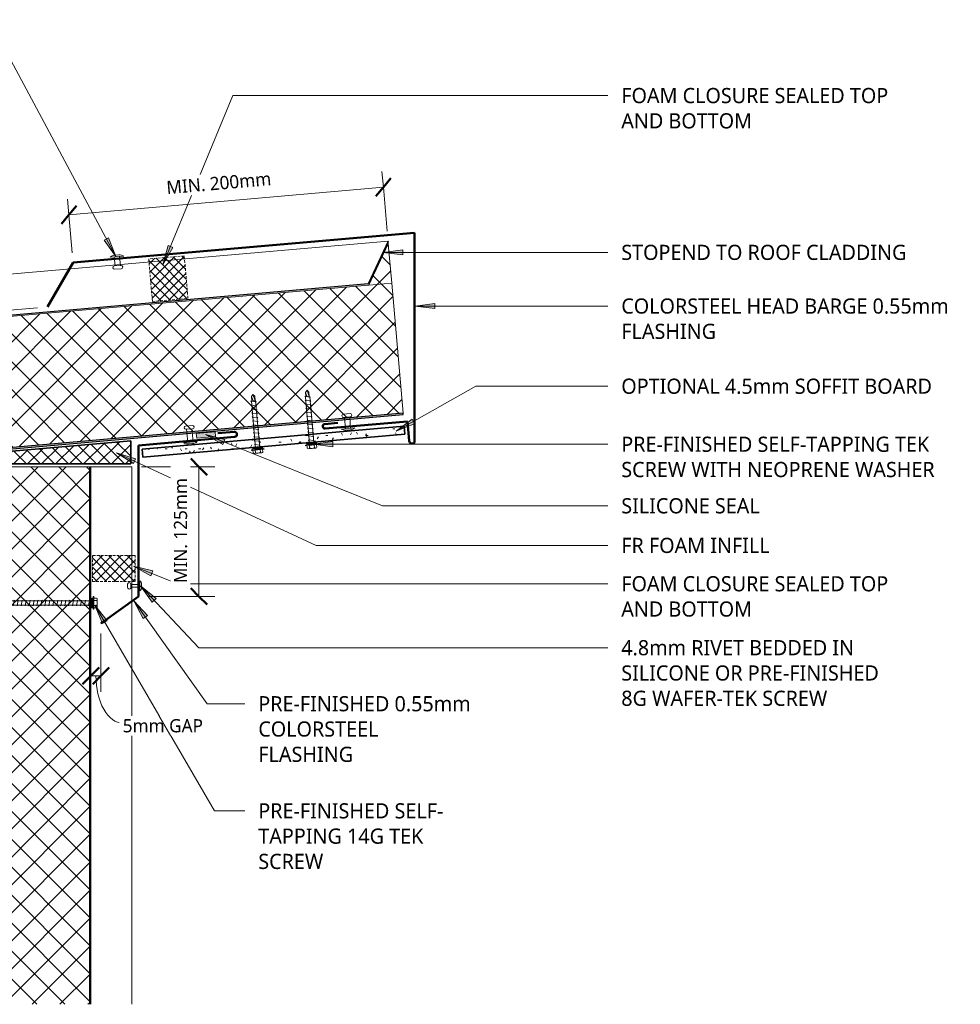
# Model space of a CAD drawing. Header units: millimetres. Extents: x -427 to 999, y -86 to 667.
# Tile 2 of 2: x 286 to 999, y -86 to 661. Entities that reach past the tile are written whole.
import ezdxf

# ---------------------------------------------------------------- set-up
doc = ezdxf.new("R2010")
doc.units = ezdxf.units.MM
doc.linetypes.add('Dash Short', pattern=[3, 2, -1])
for name, color, linetype, lineweight in [('A-ANNO-DIMS', 211, 'Continuous', 9), ('A-ANNO-DIMS-5', 211, 'Continuous', 9), ('A-DETL', 90, 'Continuous', 13), ('A-DETL-GENF', 92, 'Continuous', 13), ('G-ANNO-TEXT', 231, 'Continuous', 9)]:
    doc.layers.add(name, color=color, linetype=linetype, lineweight=lineweight)
doc.styles.add('Yu Gothic', font='Yu Gothic.ttf', dxfattribs={"height": 11.5})
doc.styles.add('Yu Gothic_1', font='Yu Gothic.ttf', dxfattribs={"height": 10})
doc.dimstyles.new('Diagonal', dxfattribs={"dimscale": 304.8, "dimtxt": 11.609035, "dimasz": 0.04101, "dimexe": 0.03937, "dimexo": 0.024606, "dimgap": 0.024606, "dimtad": 1, "dimdec": 0, "dimzin": 0, "dimdsep": 46, "dimtxsty": 'Yu Gothic_1', "dimblk1": 'OBLIQUE', "dimblk2": 'OBLIQUE', "dimsah": 1, "dimcen": 0.09, "dimazin": 0, "dimtfac": 1, "dimtdec": 4, "dimtix": 1, "dimtmove": 1, "dimatfit": 3, "dimfxl": 1, "dimtvp": 1, "dimtfill": 1, "dimtolj": 1, "dimtzin": 0, "dimarcsym": 2})
doc.dimstyles.new('Diagonal_1', dxfattribs={"dimscale": 304.8, "dimtxt": 11.609035, "dimasz": 0.04101, "dimexe": 0.03937, "dimexo": 0.024606, "dimgap": 0.024606, "dimtad": 1, "dimdec": 0, "dimzin": 0, "dimdsep": 46, "dimtxsty": 'Yu Gothic_1', "dimblk1": 'OBLIQUE', "dimblk2": 'OBLIQUE', "dimsah": 1, "dimcen": 0.09, "dimazin": 0, "dimtfac": 1, "dimtdec": 4, "dimtix": 1, "dimtmove": 2, "dimatfit": 3, "dimfxl": 1, "dimtvp": 1, "dimtfill": 1, "dimtolj": 1, "dimtzin": 0, "dimarcsym": 2})
doc.dimstyles.new('Diagonal_2', dxfattribs={"dimscale": 304.8, "dimtxt": 11.609035, "dimasz": 0.04101, "dimexe": 0.03937, "dimexo": 0.024606, "dimgap": 0.024606, "dimtad": 1, "dimdec": 0, "dimzin": 0, "dimdsep": 46, "dimtxsty": 'Yu Gothic_1', "dimblk1": 'OBLIQUE', "dimblk2": 'OBLIQUE', "dimsah": 1, "dimcen": 0.09, "dimazin": 0, "dimtfac": 1, "dimtdec": 4, "dimtix": 1, "dimtmove": 0, "dimatfit": 3, "dimfxl": 1, "dimtvp": 1, "dimtfill": 1, "dimtolj": 1, "dimtzin": 0, "dimarcsym": 2})
pattern_1 = [(220, (606.233, 441.677), (9.6418, -11.49067), []), (310, (606.233, 441.677), (11.49067, 9.6418), [])]

# ---------------------------------------------------------------- blocks, each defined once
blk = doc.blocks.new('Foam Closure - Foam Closure-4712919-01 SAW TOOTH SOFFIT DETAIL1')
at = {"layer": 'A-DETL-GENF'}
h = blk.add_hatch(dxfattribs=at)
h.set_pattern_fill('FP_1', color=256, style=0, pattern_type=2)
h.set_pattern_definition([(315, (-234.801, 373.601), (3.535534, 3.535534), []), (45, (-234.801, 373.601), (-3.535534, 3.535534), [])])
h.paths.add_polyline_path([(0, 0), (19.58, 0), (19.58, 32.46), (0, 32.46)])
at = {"layer": 'A-DETL-GENF', "linetype": 'Dash Short'}
for p, q in [((19.58, 32.46), (0, 32.46)), ((0, 32.46), (0, 0)), ((19.58, 0), (19.58, 32.46)), ((0, 0), (19.58, 0))]:
    blk.add_line(p, q, dxfattribs=at)
blk = doc.blocks.new('Thermospan Insulated Panel2 - 75mm 4-4142598-01 SAW TOOTH SOFFIT DETAIL1')
at = {"layer": 'A-DETL-GENF'}
for points in [[(285.96, 106), (285.96, 105), (693.6, 105), (693.6, 106), (358.29, 106)], [(285.96, 31), (693.6, 31), (693.6, 32), (285.96, 32), (285.96, 31.4)]]:
    blk.add_hatch(color=256, dxfattribs=at).paths.add_polyline_path(points)
h = blk.add_hatch(dxfattribs=at)
h.set_pattern_fill('FP_2', color=256, style=0, pattern_type=2)
h.set_pattern_definition([(315, (371.919, 371.027), (10.6066, 10.6066), []), (45, (371.919, 371.027), (-10.6066, 10.6066), [])])
h.paths.add_polyline_path([(285.96, 105), (285.96, 32), (693.6, 32), (693.6, 105), (358.29, 105)])
at = {"layer": 'A-DETL-GENF', "lineweight": 25}
for p, q in [((645.34, 106), (285.96, 106)), ((285.96, 105), (693.6, 105)), ((693.6, 106), (653.27, 106)), ((285.96, 31), (693.6, 31))]:
    blk.add_line(p, q, dxfattribs=at)
at = {"layer": 'A-DETL-GENF'}
for p, q in [((693.6, 106), (693.6, 0)), ((285.96, 32), (693.6, 32)), ((285.96, 0), (693.6, 0))]:
    blk.add_line(p, q, dxfattribs=at)
blk = doc.blocks.new('Foam Closure - Foam Closure-4712294-01 SAW TOOTH SOFFIT DETAIL1')
at = {"layer": 'A-DETL-GENF'}
h = blk.add_hatch(dxfattribs=at)
h.set_pattern_fill('FP_3', color=256, style=0, pattern_type=2)
h.set_pattern_definition([(220, (451.283, 411.677), (3.21394, -3.830222), []), (310, (451.283, 411.677), (3.830222, 3.21394), [])])
h.paths.add_polyline_path([(27.1, 0), (0, 0), (0, -32.41), (27.1, -32.41), (27.1, -13.36)])
at = {"layer": 'A-DETL-GENF', "linetype": 'Dash Short'}
for p, q in [((0, 0), (0, -32.41)), ((27.1, 0), (0, 0)), ((27.1, -32.41), (27.1, 0)), ((0, -32.41), (27.1, -32.41))]:
    blk.add_line(p, q, dxfattribs=at)
blk = doc.blocks.new('Pop Rivets2 - Rivet-4018167-01 SAW TOOTH SOFFIT DETAIL1')
at = {"layer": 'A-DETL-GENF'}
for p, q in [((-2.53, 9.38), (2.53, 9.38)), ((2.53, 6.88), (-2.53, 6.88)), ((-2, 6.88), (-2, 0)), ((2, 6.88), (2, 0)), ((5.24, 0), (-5.24, 0)), ((-1.5, -1.16), (1.5, -1.16))]:
    blk.add_line(p, q, dxfattribs=at)
for centre, radius, start, end in [((-2.53, 8.13), 1.25, 90, 270), ((2.53, 8.13), 1.25, 270, 90), ((-1.5, 5.47), 6.62, 235.63634, 270), ((1.5, 5.47), 6.62, 270, 304.36366)]:
    blk.add_arc(centre, radius, start, end, dxfattribs=at)
blk = doc.blocks.new('Thermospan Insulated Panel3 - Thermospan Insulated Panel-4139802-01 SAW TOOTH SOFFIT DETAIL1')
at = {"layer": 'A-DETL-GENF'}
for points in [[(692.52, 132), (0, 132), (0, 131), (692.44, 131)], [(683.77, 32), (17.32, 32), (0, 2), (0, 0), (17.9, 31), (683.69, 31), (683.75, 31.66)]]:
    blk.add_hatch(color=256, dxfattribs=at).paths.add_polyline_path(points)
h = blk.add_hatch(dxfattribs=at)
h.set_pattern_fill('FP_5', color=256, style=0, pattern_type=2)
h.set_pattern_definition(pattern_1)
h.paths.add_polyline_path([(692.44, 131), (0, 131), (0, 32), (683.77, 32), (690.87, 113.09)])
h = blk.add_hatch(dxfattribs=at)
h.set_pattern_fill('FP_5', color=256, style=0, pattern_type=2)
h.set_pattern_definition(pattern_1)
h.paths.add_polyline_path([(17.32, 32), (0, 32), (0, 2)])
at = {"layer": 'A-DETL-GENF', "lineweight": 25}
for p, q in [((692.52, 132), (0, 132)), ((0, 132), (0, 131)), ((0, 131), (692.44, 131)), ((0, 0), (17.9, 31)), ((17.9, 31), (683.69, 31)), ((0, 2), (0, 0))]:
    blk.add_line(p, q, dxfattribs=at)
at = {"layer": 'A-DETL-GENF'}
for p, q in [((0, 131), (0, 32)), ((0, 32), (0, 2)), ((0, 2), (17.32, 32)), ((17.32, 32), (0, 32)), ((17.32, 32), (683.77, 32)), ((0, 0), (0, 2)), ((0, 0), (328.42, 0)), ((348.42, 0), (680.98, 0))]:
    blk.add_line(p, q, dxfattribs=at)
blk = doc.blocks.new('TEK Screw - TEK Screw-4073254-01 SAW TOOTH SOFFIT DETAIL1')
at = {"layer": 'A-DETL-GENF'}
blk.add_hatch(color=256, dxfattribs=at).paths.add_polyline_path([(-3.67, -1), (3.67, -1), (3.67, 0), (-3.67, 0)])
for p, q in [((-1.28, 38.75), (0, 40.28)), ((-1.28, 38.75), (-0.56, 35.87)), ((-1.28, 38.75), (-1.28, 35.53)), ((1.28, 38.75), (0, 40.28)), ((0, 40.28), (1.28, 35.53)), ((1.28, 38.75), (1.28, 35.53)), ((-2.17, 35.67), (-1.6, 36)), ((2.17, 34.91), (-2.17, 35.67)), ((-2.17, 32.67), (-1.6, 33)), ((2.17, 31.91), (-2.17, 32.67)), ((-2.17, 29.67), (-1.6, 30)), ((-1.28, 35.53), (-1.6, 35.21)), ((-1.6, 0), (-1.6, 35.21)), ((1.28, 35.53), (1.6, 35.21)), ((1.6, 35.21), (1.6, 0)), ((1.6, 34.58), (2.17, 34.91)), ((1.6, 31.58), (2.17, 31.91)), ((2.17, 28.91), (-2.17, 29.67)), ((-2.17, 26.67), (-1.6, 27)), ((2.17, 25.91), (-2.17, 26.67)), ((-2.17, 23.67), (-1.6, 24)), ((2.17, 22.91), (-2.17, 23.67)), ((1.6, 28.58), (2.17, 28.91)), ((1.6, 25.58), (2.17, 25.91)), ((1.6, 22.58), (2.17, 22.91)), ((-2.17, 20.67), (-1.6, 21)), ((2.17, 19.91), (-2.17, 20.67)), ((-2.17, 17.67), (-1.6, 18)), ((2.17, 16.91), (-2.17, 17.67)), ((-2.17, 14.67), (-1.6, 15)), ((1.6, 19.58), (2.17, 19.91)), ((1.6, 16.58), (2.17, 16.91)), ((2.17, 13.91), (-2.17, 14.67)), ((-2.17, 11.67), (-1.6, 12)), ((2.17, 10.91), (-2.17, 11.67)), ((-2.17, 8.67), (-1.6, 9)), ((2.17, 7.91), (-2.17, 8.67)), ((1.6, 13.58), (2.17, 13.91)), ((1.6, 10.58), (2.17, 10.91)), ((1.6, 7.58), (2.17, 7.91)), ((-2.17, 5.67), (-1.6, 6)), ((2.17, 4.91), (-2.17, 5.67)), ((-2.17, 2.67), (-1.6, 3)), ((2.17, 1.91), (-2.17, 2.67)), ((1.6, 4.58), (2.17, 4.91)), ((1.6, 1.58), (2.17, 1.91)), ((-4.79, -1.5), (-4.79, -1)), ((-3.67, -1), (-4.79, -1)), ((4.79, -1.5), (-4.79, -1.5)), ((3.67, 0), (-3.67, 0)), ((-3.67, 0), (-3.67, -1)), ((-3.67, -1), (3.67, -1)), ((-3.67, -1.5), (-3.67, -3.47)), ((-2.76, -3.97), (2.76, -3.97)), ((-1.85, -1.5), (-1.85, -3.47)), ((1.85, -1.5), (1.85, -3.47)), ((3.67, -1), (3.67, 0)), ((4.79, -1), (3.67, -1)), ((3.67, -1.5), (3.67, -3.47)), ((4.79, -1), (4.79, -1.5))]:
    blk.add_line(p, q, dxfattribs=at)
for centre, radius, start, end in [((0.49, 36.41), 1.18, 207.06377, 311.76062), ((-2.76, -2.9), 1.08, 212.38007, 327.61993), ((0, -0.31), 3.67, 239.72736, 300.27264), ((2.76, -2.9), 1.08, 212.38007, 327.61993)]:
    blk.add_arc(centre, radius, start, end, dxfattribs=at)
blk = doc.blocks.new('TEK Screw - TEK Screw-4073425-01 SAW TOOTH SOFFIT DETAIL1')
at = {"layer": 'A-DETL-GENF'}
blk.add_hatch(color=256, dxfattribs=at).paths.add_polyline_path([(-3.67, -1), (3.67, -1), (3.67, 0), (-3.67, 0)])
for p, q in [((-1.28, 39.25), (0, 40.77)), ((-1.28, 39.25), (-0.56, 36.37)), ((-1.28, 39.25), (-1.28, 36.02)), ((1.28, 39.25), (0, 40.77)), ((0, 40.77), (1.28, 36.02)), ((1.28, 39.25), (1.28, 36.02)), ((-2.17, 35.67), (-1.6, 36)), ((2.17, 34.91), (-2.17, 35.67)), ((-2.17, 32.67), (-1.6, 33)), ((2.17, 31.91), (-2.17, 32.67)), ((-2.17, 29.67), (-1.6, 30)), ((-1.28, 36.02), (-1.6, 35.71)), ((-1.6, 0), (-1.6, 35.71)), ((1.28, 36.02), (1.6, 35.71)), ((1.6, 35.71), (1.6, 0)), ((1.6, 34.58), (2.17, 34.91)), ((1.6, 31.58), (2.17, 31.91)), ((2.17, 28.91), (-2.17, 29.67)), ((-2.17, 26.67), (-1.6, 27)), ((2.17, 25.91), (-2.17, 26.67)), ((-2.17, 23.67), (-1.6, 24)), ((2.17, 22.91), (-2.17, 23.67)), ((1.6, 28.58), (2.17, 28.91)), ((1.6, 25.58), (2.17, 25.91)), ((1.6, 22.58), (2.17, 22.91)), ((-2.17, 20.67), (-1.6, 21)), ((2.17, 19.91), (-2.17, 20.67)), ((-2.17, 17.67), (-1.6, 18)), ((2.17, 16.91), (-2.17, 17.67)), ((-2.17, 14.67), (-1.6, 15)), ((1.6, 19.58), (2.17, 19.91)), ((1.6, 16.58), (2.17, 16.91)), ((2.17, 13.91), (-2.17, 14.67)), ((-2.17, 11.67), (-1.6, 12)), ((2.17, 10.91), (-2.17, 11.67)), ((-2.17, 8.67), (-1.6, 9)), ((2.17, 7.91), (-2.17, 8.67)), ((1.6, 13.58), (2.17, 13.91)), ((1.6, 10.58), (2.17, 10.91)), ((1.6, 7.58), (2.17, 7.91)), ((-2.17, 5.67), (-1.6, 6)), ((2.17, 4.91), (-2.17, 5.67)), ((-2.17, 2.67), (-1.6, 3)), ((2.17, 1.91), (-2.17, 2.67)), ((1.6, 4.58), (2.17, 4.91)), ((1.6, 1.58), (2.17, 1.91)), ((-4.79, -1.5), (-4.79, -1)), ((-3.67, -1), (-4.79, -1)), ((4.79, -1.5), (-4.79, -1.5)), ((3.67, 0), (-3.67, 0)), ((-3.67, 0), (-3.67, -1)), ((-3.67, -1), (3.67, -1)), ((-3.67, -1.5), (-3.67, -3.47)), ((-2.76, -3.97), (2.76, -3.97)), ((-1.85, -1.5), (-1.85, -3.47)), ((1.85, -1.5), (1.85, -3.47)), ((3.67, -1), (3.67, 0)), ((4.79, -1), (3.67, -1)), ((3.67, -1.5), (3.67, -3.47)), ((4.79, -1), (4.79, -1.5))]:
    blk.add_line(p, q, dxfattribs=at)
for centre, radius, start, end in [((0.49, 36.9), 1.18, 207.06377, 311.76062), ((-2.76, -2.9), 1.08, 212.38007, 327.61993), ((0, -0.31), 3.67, 239.72736, 300.27264), ((2.76, -2.9), 1.08, 212.38007, 327.61993)]:
    blk.add_arc(centre, radius, start, end, dxfattribs=at)
blk = doc.blocks.new('Pop Rivets2 - Rivet-4018428-01 SAW TOOTH SOFFIT DETAIL1')
at = {"layer": 'A-DETL-GENF'}
for p, q in [((5.24, 0), (-5.24, 0)), ((-2, -10.05), (-2, 0)), ((-1.5, 1.16), (1.5, 1.16)), ((2, -10.05), (2, 0)), ((2.53, -10.05), (-2.53, -10.05)), ((-2.53, -12.55), (2.53, -12.55))]:
    blk.add_line(p, q, dxfattribs=at)
for centre, radius, start, end in [((-1.5, -5.47), 6.62, 90, 124.36366), ((1.5, -5.47), 6.62, 55.63634, 90), ((-2.53, -11.3), 1.25, 90, 270), ((2.53, -11.3), 1.25, 270, 90)]:
    blk.add_arc(centre, radius, start, end, dxfattribs=at)
blk = doc.blocks.new('TEK Screw - TEK Screw-4782678-01 SAW TOOTH SOFFIT DETAIL1')
at = {"layer": 'A-DETL-GENF'}
blk.add_hatch(color=256, dxfattribs=at).paths.add_polyline_path([(-3.67, -1), (3.67, -1), (3.67, 0), (-3.67, 0)])
for p, q in [((-2.17, 107.67), (-1.6, 108)), ((2.17, 106.91), (-2.17, 107.67)), ((-2.17, 104.67), (-1.6, 105)), ((2.17, 103.91), (-2.17, 104.67)), ((-1.28, 106.72), (-1.6, 106.41)), ((-1.6, 0), (-1.6, 106.41)), ((-1.28, 109.95), (0, 111.47)), ((-1.28, 109.95), (-0.56, 107.07)), ((-1.28, 109.95), (-1.28, 106.72)), ((1.28, 109.95), (0, 111.47)), ((0, 111.47), (1.28, 106.72)), ((1.28, 109.95), (1.28, 106.72)), ((1.28, 106.72), (1.6, 106.41)), ((1.6, 106.58), (2.17, 106.91)), ((1.6, 106.41), (1.6, 0)), ((-2.17, 101.67), (-1.6, 102)), ((2.17, 100.91), (-2.17, 101.67)), ((-2.17, 98.67), (-1.6, 99)), ((2.17, 97.91), (-2.17, 98.67)), ((1.6, 103.58), (2.17, 103.91)), ((1.6, 100.58), (2.17, 100.91)), ((1.6, 97.58), (2.17, 97.91)), ((-2.17, 95.67), (-1.6, 96)), ((2.17, 94.91), (-2.17, 95.67)), ((-2.17, 92.67), (-1.6, 93)), ((2.17, 91.91), (-2.17, 92.67)), ((-2.17, 89.67), (-1.6, 90)), ((2.17, 88.91), (-2.17, 89.67)), ((1.6, 94.58), (2.17, 94.91)), ((1.6, 91.58), (2.17, 91.91)), ((-2.17, 86.67), (-1.6, 87)), ((2.17, 85.91), (-2.17, 86.67)), ((-2.17, 83.67), (-1.6, 84)), ((2.17, 82.91), (-2.17, 83.67)), ((1.6, 88.58), (2.17, 88.91)), ((1.6, 85.58), (2.17, 85.91)), ((1.6, 82.58), (2.17, 82.91)), ((-2.17, 80.67), (-1.6, 81)), ((2.17, 79.91), (-2.17, 80.67)), ((-2.17, 77.67), (-1.6, 78)), ((2.17, 76.91), (-2.17, 77.67)), ((-2.17, 74.67), (-1.6, 75)), ((1.6, 79.58), (2.17, 79.91)), ((1.6, 76.58), (2.17, 76.91)), ((2.17, 73.91), (-2.17, 74.67)), ((-2.17, 71.67), (-1.6, 72)), ((2.17, 70.91), (-2.17, 71.67)), ((-2.17, 68.67), (-1.6, 69)), ((2.17, 67.91), (-2.17, 68.67)), ((1.6, 73.58), (2.17, 73.91)), ((1.6, 70.58), (2.17, 70.91)), ((1.6, 67.58), (2.17, 67.91)), ((-2.17, 65.67), (-1.6, 66)), ((2.17, 64.91), (-2.17, 65.67)), ((-2.17, 62.67), (-1.6, 63)), ((2.17, 61.91), (-2.17, 62.67)), ((-2.17, 59.67), (-1.6, 60)), ((1.6, 64.58), (2.17, 64.91)), ((1.6, 61.58), (2.17, 61.91)), ((2.17, 58.91), (-2.17, 59.67)), ((-2.17, 56.67), (-1.6, 57)), ((2.17, 55.91), (-2.17, 56.67)), ((-2.17, 53.67), (-1.6, 54)), ((2.17, 52.91), (-2.17, 53.67)), ((1.6, 58.58), (2.17, 58.91)), ((1.6, 55.58), (2.17, 55.91)), ((1.6, 52.58), (2.17, 52.91)), ((-2.17, 50.67), (-1.6, 51)), ((2.17, 49.91), (-2.17, 50.67)), ((-2.17, 47.67), (-1.6, 48)), ((2.17, 46.91), (-2.17, 47.67)), ((-2.17, 44.67), (-1.6, 45)), ((1.6, 49.58), (2.17, 49.91)), ((1.6, 46.58), (2.17, 46.91)), ((2.17, 43.91), (-2.17, 44.67)), ((-2.17, 41.67), (-1.6, 42)), ((2.17, 40.91), (-2.17, 41.67)), ((-2.17, 38.67), (-1.6, 39)), ((2.17, 37.91), (-2.17, 38.67)), ((1.6, 43.58), (2.17, 43.91)), ((1.6, 40.58), (2.17, 40.91)), ((1.6, 37.58), (2.17, 37.91)), ((-2.17, 35.67), (-1.6, 36)), ((2.17, 34.91), (-2.17, 35.67)), ((-2.17, 32.67), (-1.6, 33)), ((2.17, 31.91), (-2.17, 32.67)), ((-2.17, 29.67), (-1.6, 30)), ((1.6, 34.58), (2.17, 34.91)), ((1.6, 31.58), (2.17, 31.91)), ((2.17, 28.91), (-2.17, 29.67)), ((-2.17, 26.67), (-1.6, 27)), ((2.17, 25.91), (-2.17, 26.67)), ((-2.17, 23.67), (-1.6, 24)), ((2.17, 22.91), (-2.17, 23.67)), ((1.6, 28.58), (2.17, 28.91)), ((1.6, 25.58), (2.17, 25.91)), ((1.6, 22.58), (2.17, 22.91)), ((-2.17, 20.67), (-1.6, 21)), ((2.17, 19.91), (-2.17, 20.67)), ((-2.17, 17.67), (-1.6, 18)), ((2.17, 16.91), (-2.17, 17.67)), ((-2.17, 14.67), (-1.6, 15)), ((1.6, 19.58), (2.17, 19.91)), ((1.6, 16.58), (2.17, 16.91)), ((2.17, 13.91), (-2.17, 14.67)), ((-2.17, 11.67), (-1.6, 12)), ((2.17, 10.91), (-2.17, 11.67)), ((-2.17, 8.67), (-1.6, 9)), ((2.17, 7.91), (-2.17, 8.67)), ((1.6, 13.58), (2.17, 13.91)), ((1.6, 10.58), (2.17, 10.91)), ((1.6, 7.58), (2.17, 7.91)), ((-2.17, 5.67), (-1.6, 6)), ((2.17, 4.91), (-2.17, 5.67)), ((-2.17, 2.67), (-1.6, 3)), ((2.17, 1.91), (-2.17, 2.67)), ((1.6, 4.58), (2.17, 4.91)), ((1.6, 1.58), (2.17, 1.91)), ((-4.79, -1.5), (-4.79, -1)), ((-3.67, -1), (-4.79, -1)), ((4.79, -1.5), (-4.79, -1.5)), ((3.67, 0), (-3.67, 0)), ((-3.67, 0), (-3.67, -1)), ((-3.67, -1), (3.67, -1)), ((-3.67, -1.5), (-3.67, -3.47)), ((-2.76, -3.97), (2.76, -3.97)), ((-1.85, -1.5), (-1.85, -3.47)), ((1.85, -1.5), (1.85, -3.47)), ((3.67, -1), (3.67, 0)), ((4.79, -1), (3.67, -1)), ((3.67, -1.5), (3.67, -3.47)), ((4.79, -1), (4.79, -1.5))]:
    blk.add_line(p, q, dxfattribs=at)
for centre, radius, start, end in [((0.49, 107.61), 1.18, 207.06377, 311.76062), ((-2.76, -2.9), 1.08, 212.38007, 327.61993), ((0, -0.31), 3.67, 239.72736, 300.27264), ((2.76, -2.9), 1.08, 212.38007, 327.61993)]:
    blk.add_arc(centre, radius, start, end, dxfattribs=at)
blk = doc.blocks.new('Pop Rivets6 - Rivet 2-4343426-01 SAW TOOTH SOFFIT DETAIL1')
at = {"layer": 'A-DETL-GENF'}
for p, q in [((3.77, 0), (-3.77, 0)), ((-1.5, 1.16), (1.5, 1.16)), ((-1, -6.84), (-1, 0)), ((1, -6.84), (1, 0)), ((1.17, -6.84), (-1.24, -6.84)), ((-1.24, -9.34), (1.17, -9.34))]:
    blk.add_line(p, q, dxfattribs=at)
for centre, radius, start, end in [((-1.5, -1.65), 2.8, 90, 144), ((1.5, -1.65), 2.8, 36, 90), ((-1.24, -8.09), 1.25, 90, 270), ((1.17, -8.09), 1.25, 270, 90)]:
    blk.add_arc(centre, radius, start, end, dxfattribs=at)
blk = doc.blocks.new('Pop Rivets2 - Rivet-4884537-01 SAW TOOTH SOFFIT DETAIL1')
at = {"layer": 'A-DETL-GENF'}
for p, q in [((5.24, 0), (-5.24, 0)), ((-2, -8.57), (-2, 0)), ((-1.5, 1.16), (1.5, 1.16)), ((2, -8.57), (2, 0)), ((2.53, -8.57), (-2.53, -8.57)), ((-2.53, -11.07), (2.53, -11.07))]:
    blk.add_line(p, q, dxfattribs=at)
for centre, radius, start, end in [((-1.5, -5.47), 6.62, 90, 124.36366), ((1.5, -5.47), 6.62, 55.63634, 90), ((-2.53, -9.82), 1.25, 90, 270), ((2.53, -9.82), 1.25, 270, 90)]:
    blk.add_arc(centre, radius, start, end, dxfattribs=at)
blk = doc.blocks.new('DIMBLOCK1-01 SAW TOOTH SOFFIT DETAIL1')
at = {"layer": 'A-ANNO-DIMS-5'}
for p, q in [((347.71, 163.15), (347.71, 195.38)), ((340.03, 163.15), (340.03, 164.48)), ((340.03, 163.15), (347.71, 163.15)), ((340.03, 163.15), (340.03, 151.15)), ((347.71, 163.15), (347.71, 151.15))]:
    blk.add_line(p, q, dxfattribs=at)
at = {"layer": 'A-ANNO-DIMS-5', "lineweight": 50}
for p, q in [((340.03, 163.15), (346.28, 169.4)), ((347.71, 163.15), (353.96, 169.4)), ((340.03, 163.15), (333.78, 156.9)), ((347.71, 163.15), (341.46, 156.9))]:
    blk.add_line(p, q, dxfattribs=at)
at = {"layer": 'A-ANNO-DIMS-5'}
blk.add_ellipse((364.19, 163.15), major_axis=(0, 35.84), ratio=0.567106, start_param=1.570796, end_param=3.141593, dxfattribs=at)
at = {"layer": 'A-ANNO-DIMS-5', "color": 0, "insert": (364.19, 130.31), "char_height": 10, "width": 73.5467, "attachment_point": 1, "line_spacing_factor": 1.024327, "style": 'Yu Gothic_1', "bg_fill": 3, "box_fill_scale": 1.25, "bg_fill_color": 256, "bg_fill_true_color": 13158600, "bg_fill_transparency": 0}
blk.add_mtext('5mm GAP', dxfattribs=at)
blk = doc.blocks.new('_Oblique')
at = {"color": 0, "linetype": 'ByBlock', "lineweight": -2}
blk.add_line((-0.5, -0.5), (0.5, 0.5), dxfattribs=at)
blk = doc.blocks.new('DIMBLOCK2-01 SAW TOOTH SOFFIT DETAIL1')
at = {"layer": 'A-ANNO-DIMS-5'}
for p, q in [((561.85, 533.72), (560.81, 545.68)), ((561.85, 533.72), (323.33, 512.86)), ((561.85, 533.72), (564.78, 500.3)), ((323.33, 512.86), (322.29, 524.81)), ((323.33, 512.86), (325.86, 484.02))]:
    blk.add_line(p, q, dxfattribs=at)
at = {"layer": 'A-ANNO-DIMS-5', "lineweight": 50}
for p, q in [((561.85, 533.72), (567.54, 540.5)), ((561.85, 533.72), (556.17, 526.95)), ((323.33, 512.86), (329.01, 519.63)), ((323.33, 512.86), (317.65, 506.09))]:
    blk.add_line(p, q, dxfattribs=at)
at = {"layer": 'A-ANNO-DIMS-5', "color": 0, "insert": (396.89, 538.4), "char_height": 10, "width": 93.8283, "attachment_point": 1, "rotation": 5, "line_spacing_factor": 1.024327, "style": 'Yu Gothic_1', "bg_fill": 3, "box_fill_scale": 1.25, "bg_fill_color": 256, "bg_fill_true_color": 13158600, "bg_fill_transparency": 0}
blk.add_mtext('MIN. 200mm\\fYu Gothic|b0|i0|c178|p34|;\u200d', dxfattribs=at)
blk = doc.blocks.new('DIMBLOCK3-01 SAW TOOTH SOFFIT DETAIL1')
at = {"layer": 'A-ANNO-DIMS-5', "lineweight": 50}
for p, q in [((267.53, 439.48), (260.76, 445.16)), ((267.95, 434.68), (261.18, 440.37)), ((267.53, 439.48), (274.31, 433.8)), ((267.95, 434.68), (274.72, 429))]:
    blk.add_line(p, q, dxfattribs=at)
at = {"layer": 'A-ANNO-DIMS-5'}
for p, q in [((267.53, 439.48), (299.63, 442.29)), ((267.53, 439.48), (255.58, 438.43)), ((267.95, 434.68), (266.62, 434.57)), ((267.95, 434.68), (267.53, 439.48)), ((267.95, 434.68), (279.91, 435.73))]:
    blk.add_line(p, q, dxfattribs=at)
blk.add_ellipse((269.11, 421.46), major_axis=(-1.37, 15.63), ratio=0.533087, start_param=0, end_param=1.570796, dxfattribs=at)
at = {"layer": 'A-ANNO-DIMS-5', "color": 0, "insert": (263.77, 420.99), "char_height": 10, "width": 73.5467, "attachment_point": 1, "rotation": 275, "line_spacing_factor": 1.024327, "style": 'Yu Gothic_1', "bg_fill": 3, "box_fill_scale": 1.25, "bg_fill_color": 256, "bg_fill_true_color": 13158600, "bg_fill_transparency": 0}
blk.add_mtext('5mm GAP', dxfattribs=at)
blk = doc.blocks.new('DIMBLOCK4-01 SAW TOOTH SOFFIT DETAIL1')
at = {"layer": 'A-ANNO-DIMS-5'}
for p, q in [((422.02, 321.68), (378.53, 321.68)), ((422.02, 223.45), (422.02, 321.68)), ((422.02, 321.68), (434.02, 321.68)), ((422.02, 223.45), (383.53, 223.45)), ((422.02, 223.45), (434.02, 223.45))]:
    blk.add_line(p, q, dxfattribs=at)
at = {"layer": 'A-ANNO-DIMS-5', "lineweight": 50}
for p, q in [((422.02, 321.68), (415.77, 327.93)), ((422.02, 321.68), (428.27, 315.43)), ((422.02, 223.45), (415.77, 229.7)), ((422.02, 223.45), (428.27, 217.2))]:
    blk.add_line(p, q, dxfattribs=at)
at = {"layer": 'A-ANNO-DIMS-5', "color": 0, "insert": (402.99, 233.47), "char_height": 10, "width": 93.8283, "attachment_point": 1, "rotation": 90, "line_spacing_factor": 1.024327, "style": 'Yu Gothic_1', "bg_fill": 3, "box_fill_scale": 1.25, "bg_fill_color": 256, "bg_fill_true_color": 13158600, "bg_fill_transparency": 0}
blk.add_mtext('MIN. 125mm\\fYu Gothic|b0|i0|c178|p34|;\u200d', dxfattribs=at)

msp = doc.modelspace()

# ---------------------------------------------------------------- hatches: boundary and pattern name
at = {"layer": 'A-DETL-GENF'}
h = msp.add_hatch(dxfattribs=at)
h.set_pattern_fill('FP_4', color=9, style=0, pattern_type=2)
h.set_pattern_definition([(0, (0, 0), (20.32, 5.08), [1.676, -13.564, 1.676, -13.564, -81.28]), (0, (0, 0), (20.32, 5.08), [-30.48, 1.676, -28.804, 1.676, -13.564, -35.56]), (0, (0, 0), (20.32, 5.08), [-76.2, 1.676, -8.484, 1.676, -23.724]), (120, (7.62, 2.54), (-14.55941, 15.057636), [1.676, -13.564, 1.676, -13.564, -81.28]), (120, (7.62, 2.54), (-14.55941, 15.057636), [-30.48, 1.676, -28.804, 1.676, -13.564, -35.56]), (120, (7.62, 2.54), (-14.55941, 15.057636), [-76.2, 1.676, -8.484, 1.676, -23.724]), (240, (10.16, 12.7), (-5.76059, -20.137636), [1.676, -13.564, 1.676, -13.564, -81.28]), (240, (10.16, 12.7), (-5.76059, -20.137636), [-30.48, 1.676, -28.804, 1.676, -13.564, -35.56]), (240, (10.16, 12.7), (-5.76059, -20.137636), [-76.2, 1.676, -8.484, 1.676, -23.724])])
h.paths.add_polyline_path([(379.44, 329.14), (578.27, 346.53), (577.74, 352.51), (378.92, 335.11)])
msp.add_hatch(color=10, dxfattribs=at).paths.add_polyline_path([(420.28, 343.43), (434.54, 344.67), (434.23, 348.19), (419.97, 346.94)])
h = msp.add_hatch(dxfattribs=at)
h.set_pattern_fill('FP_6', color=9, style=0, pattern_type=2)
h.set_pattern_definition([(45, (0, 0), (-5.3033, 5.3033), []), (135, (0, 0), (-5.3033, -5.3033), [])])
h.paths.add_polyline_path([(370.34, 323.9), (370.34, 341.4), (265.03, 332.19), (265.03, 323.9)])
at = {"layer": 'G-ANNO-TEXT'}
for points in [[(358.85, 481.33), (353.52, 495.48), (350.04, 493.62)], [(394.71, 474.96), (402.25, 488.07), (398.6, 489.58)], [(561.74, 484.33), (576.74, 482.35), (576.74, 486.3)], [(585.88, 443.63), (600.88, 441.66), (600.88, 445.61)], [(571.53, 348.68), (585.56, 354.34), (583.62, 357.78)], [(426.9, 346.09), (440.09, 338.67), (441.56, 342.33)], [(508.57, 338.82), (523.57, 336.84), (523.57, 340.79)], [(359.53, 332.29), (372.31, 324.18), (373.97, 327.76)], [(372.39, 246.38), (385.61, 239.01), (387.06, 242.68)], [(372.55, 220.05), (379.66, 206.69), (382.88, 208.99)]]:
    msp.add_hatch(color=7, dxfattribs=at).paths.add_polyline_path(points)

# ---------------------------------------------------------------- linework, layer by layer
at = {"layer": 'A-DETL', "lineweight": 50}
for p, q in [((326.51, 476.55), (585.52, 499.21)), ((585.52, 499.21), (585.52, 340.07)), ((326.51, 476.55), (307.11, 442.94)), ((517.48, 354.16), (527.44, 355.03)), ((580.22, 356.17), (517.78, 350.7)), ((581.52, 341.36), (580.22, 356.17)), ((376.03, 337.96), (449.05, 344.35)), ((448.71, 348.26), (436.23, 347.17)), ((376.03, 223.45), (376.03, 337.96)), ((347.71, 202.88), (376.03, 223.45))]:
    msp.add_line(p, q, dxfattribs=at)
at = {"layer": 'A-DETL', "lineweight": 35}
for p, q in [((577.74, 352.51), (378.92, 335.11)), ((578.27, 346.53), (577.74, 352.51)), ((379.44, 329.14), (578.27, 346.53)), ((370.34, 341.4), (265.03, 332.19)), ((370.34, 323.9), (370.34, 341.4)), ((378.92, 335.11), (379.44, 329.14)), ((265.03, 323.9), (370.34, 323.9))]:
    msp.add_line(p, q, dxfattribs=at)
at = {"layer": 'A-DETL'}
for p, q in [((434.23, 348.19), (419.97, 346.94)), ((419.97, 346.94), (420.28, 343.43)), ((420.28, 343.43), (434.54, 344.67)), ((434.54, 344.67), (434.23, 348.19))]:
    msp.add_line(p, q, dxfattribs=at)
at = {"layer": 'A-DETL', "lineweight": 50}
for centre, radius, start, end in [((517.63, 352.43), 1.73, 95, 275), ((448.88, 346.3), 1.96, 275, 95), ((583.79, 341.56), 2.28, 185, 319.10159)]:
    msp.add_arc(centre, radius, start, end, dxfattribs=at)
at = {"layer": 'G-ANNO-TEXT', "color": 7}
for p, q in [((358.85, 481.33), (262.8, 660.81)), ((394.71, 474.96), (447.6, 603.27)), ((447.6, 603.27), (732.14, 603.27)), ((353.52, 495.48), (350.04, 493.62)), ((350.04, 493.62), (358.85, 481.33)), ((358.85, 481.33), (353.52, 495.48)), ((398.6, 489.58), (394.71, 474.96)), ((394.71, 474.96), (402.25, 488.07)), ((402.25, 488.07), (398.6, 489.58)), ((576.74, 486.3), (561.74, 484.33)), ((576.74, 482.35), (576.74, 486.3)), ((561.74, 484.33), (576.74, 482.35)), ((561.74, 484.33), (732.14, 484.33)), ((600.88, 445.61), (585.88, 443.63)), ((585.88, 443.63), (600.88, 441.66)), ((585.88, 443.63), (732.14, 443.63)), ((600.88, 441.66), (600.88, 445.61)), ((571.53, 348.68), (631.93, 382.82)), ((631.93, 382.82), (732.14, 382.82)), ((583.62, 357.78), (571.53, 348.68)), ((571.53, 348.68), (585.56, 354.34)), ((585.56, 354.34), (583.62, 357.78)), ((426.9, 346.09), (440.09, 338.67)), ((441.56, 342.33), (426.9, 346.09)), ((426.9, 346.09), (561.16, 292.13)), ((440.09, 338.67), (441.56, 342.33)), ((523.57, 340.79), (508.57, 338.82)), ((508.57, 338.82), (523.57, 336.84)), ((508.57, 338.82), (732.14, 338.82)), ((523.57, 336.84), (523.57, 340.79)), ((359.53, 332.29), (372.31, 324.18)), ((373.97, 327.76), (359.53, 332.29)), ((359.53, 332.29), (510.81, 262.09)), ((372.31, 324.18), (373.97, 327.76)), ((561.16, 292.13), (732.14, 292.13)), ((510.81, 262.09), (732.14, 262.09)), ((372.39, 246.38), (385.61, 239.01)), ((387.06, 242.68), (372.39, 246.38)), ((372.39, 246.38), (406.08, 233)), ((385.61, 239.01), (387.06, 242.68)), ((406.08, 233), (732.14, 233)), ((372.55, 220.05), (379.66, 206.69)), ((382.88, 208.99), (372.55, 220.05)), ((372.55, 220.05), (428.28, 142.01)), ((379.66, 206.69), (382.88, 208.99)), ((428.28, 142.01), (456.85, 142.01)), ((433.82, 60.79), (456.85, 60.79))]:
    msp.add_line(p, q, dxfattribs=at)

# ---------------------------------------------------------------- block references
at = {"layer": 'A-DETL-GENF'}
for name, p, rotation in [('Thermospan Insulated Panel3 - Thermospan Insulated Panel-4139802-01 SAW TOOTH SOFFIT DETAIL1', (565.43, 492.83), 185), ('Pop Rivets2 - Rivet-4018167-01 SAW TOOTH SOFFIT DETAIL1', (359.79, 481.08), 185), ('TEK Screw - TEK Screw-4073425-01 SAW TOOTH SOFFIT DETAIL1', (466.47, 336.05), 5.000000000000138), ('TEK Screw - TEK Screw-4073254-01 SAW TOOTH SOFFIT DETAIL1', (507.48, 339.64), 5.000000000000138), ('Pop Rivets2 - Rivet-4884537-01 SAW TOOTH SOFFIT DETAIL1', (535.07, 350.8), 184.9999999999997), ('Pop Rivets2 - Rivet-4018428-01 SAW TOOTH SOFFIT DETAIL1', (415.53, 340.34), 184.9999999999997), ('Thermospan Insulated Panel2 - 75mm 4-4142598-01 SAW TOOTH SOFFIT DETAIL1', (371.03, -371.92), 90.00000000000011), ('Pop Rivets6 - Rivet 2-4343426-01 SAW TOOTH SOFFIT DETAIL1', (377.26, 231.34), 269.9999999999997), ('TEK Screw - TEK Screw-4782678-01 SAW TOOTH SOFFIT DETAIL1', (340.84, 218.43), 89.99999999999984)]:
    msp.add_blockref(name, p, dxfattribs=dict(at, rotation=rotation))
at = {"layer": 'A-DETL-GENF', "linetype": 'Dash Short'}
for name, p, rotation in [('Foam Closure - Foam Closure-4712294-01 SAW TOOTH SOFFIT DETAIL1', (413.69, 449.44), 184.9999999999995), ('Foam Closure - Foam Closure-4712919-01 SAW TOOTH SOFFIT DETAIL1', (373.6, 234.8), 89.99999999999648)]:
    msp.add_blockref(name, p, dxfattribs=dict(at, rotation=rotation))

# ---------------------------------------------------------------- texts
at = {"layer": 'G-ANNO-TEXT', "color": 7, "char_height": 11.5, "attachment_point": 1, "style": 'Yu Gothic', "bg_fill": 3, "box_fill_scale": 1.25, "bg_fill_color": 256, "bg_fill_true_color": 13158600, "bg_fill_transparency": 0}
for s, insert, width in [('FOAM CLOSURE SEALED TOP ', (742.3, 609.02), 263.3543), ('AND BOTTOM', (742.3, 589.84), 121.8565), ('STOPEND TO ROOF CLADDING', (742.3, 490.08), 269.7678), ('COLORSTEEL HEAD BARGE 0.55mm ', (742.3, 449.38), 315.0632), ('FLASHING', (742.3, 430.2), 90.1898), ('OPTIONAL 4.5mm SOFFIT BOARD', (742.3, 388.57), 288.2067), ('PRE-FINISHED SELF-TAPPING TEK ', (742.3, 344.57), 309.4514), ('SCREW WITH NEOPRENE WASHER', (742.3, 325.38), 301.0337), ('SILICONE SEAL', (742.3, 297.88), 133.0801), ('FR FOAM INFILL', (742.3, 267.84), 141.8987), ('FOAM CLOSURE SEALED TOP ', (742.3, 238.75), 261.3501), ('AND BOTTOM', (742.3, 219.57), 121.8565), ('4.8mm RIVET BEDDED IN ', (742.3, 190.26), 222.8691), ('SILICONE OR PRE-FINISHED ', (742.3, 171.08), 251.7299), ('8G WAFER-TEK SCREW', (742.3, 151.9), 202.8269), ('PRE-FINISHED 0.55mm ', (467.01, 147.76), 204.4303), ('COLORSTEEL ', (467.01, 128.58), 122.6582), ('FLASHING ', (467.01, 109.4), 95.4008), ('PRE-FINISHED SELF-', (467.01, 66.54), 185.1898), ('TAPPING 14G TEK ', (467.01, 47.36), 162.7426), ('SCREW', (467.01, 28.17), 63.7342)]:
    msp.add_mtext(s, dxfattribs=dict(at, insert=insert, width=width))

# ---------------------------------------------------------------- next in the draw order: dimensions: what is measured, and where the dimension line sits
at = {"layer": 'A-ANNO-DIMS'}
for base, p1, p2, angle, text, dimstyle, override, picture, middle, turn in [((323.33, 512.86), (565.43, 492.83), (326.51, 476.55), 5, 'MIN. 200mm\u200d', 'Diagonal_1', {"dimpost": '<>', "dimfxl": 239.476625}, 'DIMBLOCK2-01 SAW TOOTH SOFFIT DETAIL1', (444.21, 535.85), 5), ((267.53, 439.48), (259.15, 433.91), (307.11, 442.94), 275, '5mm GAP', 'Diagonal', {"dimpost": '<>', "dimfxl": 48.798981}, 'DIMBLOCK3-01 SAW TOOTH SOFFIT DETAIL1', (260.33, 383.77), 275)]:
    dim = msp.add_linear_dim(base=base, p1=p1, p2=p2, angle=angle, text=text, dimstyle=dimstyle, override=override, dxfattribs=at)
    dim.commit()
    dim.dimension.update_dxf_attribs({"geometry": picture, "text_midpoint": middle, "dimtype": 160, "text_rotation": turn})
dim = msp.add_linear_dim(base=(422.02, 321.68), p1=(376.03, 223.45), p2=(371.03, 321.68), angle=90, text='MIN. 125mm\u200d', dimstyle='Diagonal_2', override={"dimpost": '<>', "dimfxl": 98.349616}, dxfattribs=at)
dim.commit()
dim.dimension.update_dxf_attribs({"geometry": 'DIMBLOCK4-01 SAW TOOTH SOFFIT DETAIL1', "text_midpoint": (408.58, 272.57)})
dim = msp.add_linear_dim(base=(347.71, 163.15), p1=(340.03, 171.98), p2=(347.71, 202.88), text='5mm GAP', dimstyle='Diagonal', override={"dimpost": '<>', "dimfxl": 31.838801}, dxfattribs=at)
dim.commit()
dim.dimension.update_dxf_attribs({"geometry": 'DIMBLOCK1-01 SAW TOOTH SOFFIT DETAIL1', "text_midpoint": (400.97, 123.64), "dimtype": 160})

# ---------------------------------------------------------------- next in the draw order: hatches: boundary and pattern name
at = {"layer": 'G-ANNO-TEXT'}
for points in [[(377.73, 231.43), (386.56, 219.14), (389.44, 221.85)], [(343.02, 216.76), (348.86, 202.8), (352.28, 204.79)]]:
    msp.add_hatch(color=7, dxfattribs=at).paths.add_polyline_path(points)

# ---------------------------------------------------------------- next in the draw order: linework, layer by layer
at = {"layer": 'G-ANNO-TEXT', "color": 7}
for p, q in [((377.73, 231.43), (386.56, 219.14)), ((389.44, 221.85), (377.73, 231.43)), ((377.73, 231.43), (421.81, 184.51)), ((343.02, 216.76), (348.86, 202.8)), ((352.28, 204.79), (343.02, 216.76)), ((343.02, 216.76), (433.82, 60.79)), ((386.56, 219.14), (389.44, 221.85)), ((348.86, 202.8), (352.28, 204.79)), ((421.81, 184.51), (732.14, 184.51))]:
    msp.add_line(p, q, dxfattribs=at)

doc.saveas('drawing.dxf')
